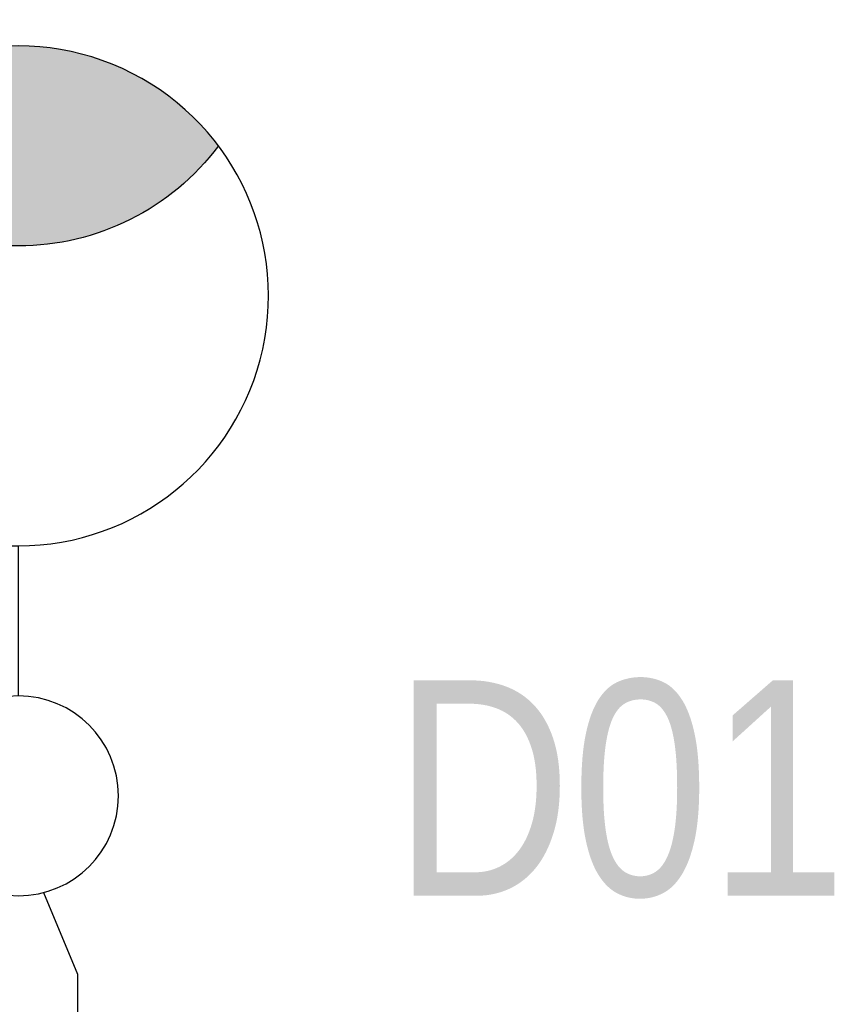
# Model space of a CAD drawing. Header units: metres. Extents: x 0 to 6498863, y 0 to 5963305.
# Tile 71 of 84: x 6498435.06 to 6498442.55, y 5963191.19 to 5963200.33. Entities that reach past the tile are written whole.
import ezdxf

# ---------------------------------------------------------------- set-up
doc = ezdxf.new("R2010")
doc.units = ezdxf.units.M
doc.header["$MEASUREMENT"] = 0
doc.linetypes.add('DIVIDE', pattern=[1.25, 0.5, -0.25, 0, -0.25, 0, -0.25])
doc.layers.get('0').update_dxf_attribs({"color": 8, "linetype": 'CONTINUOUS', "lineweight": 13})
doc.layers.add('E_proj_ośw_latarnia 8650_obw. 200', color=1, linetype='CONTINUOUS', lineweight=30)
doc.layers.add('E_proj_urządzenia_obw. 200', color=1, linetype='CONTINUOUS', lineweight=25)
doc.styles.add('Narrow', font='ARIALN.TTF', dxfattribs={"height": 2})

# ---------------------------------------------------------------- blocks, each defined once
blk = doc.blocks.new('oprawa drogi')
at = {"linetype": 'Continuous'}
blk.add_hatch(color=256, dxfattribs=at).paths.add_polyline_path([(1.8564, 6.0344, -0.499961), (-1.8569, 6.0346, -0.500018)])
for points in [[(0, 0.9283, -1), (0, -0.9283, -1), (0, 0.9283), (0, 2.3208, -1.618034), (1.8566, 6.034, -0.618034), (0, 2.3208)], [(-1.8567, 6.0339, 0.499961), (1.8566, 6.034)]]:
    blk.add_lwpolyline(points, format="xyb", dxfattribs=at)

msp = doc.modelspace()

# ---------------------------------------------------------------- linework, layer by layer
at = {"layer": 'E_proj_urządzenia_obw. 200', "linetype": 'DIVIDE', "lineweight": 30, "ltscale": 3.5}
for points in [[(6498435.2776, 5963192.2244), (6498435.5935, 5963191.4662)], [(6498435.5935, 5963191.4662), (6498435.5935, 5963182.0909), (6498461.9833, 5963182.0909)]]:
    msp.add_lwpolyline(points, dxfattribs=at)

# ---------------------------------------------------------------- block references
at = {"layer": 'E_proj_ośw_latarnia 8650_obw. 200', "xscale": -1}
msp.add_blockref('oprawa drogi', (6498435.0434, 5963193.1226), dxfattribs=at)

# ---------------------------------------------------------------- texts
at = {"layer": 'E_proj_urządzenia_obw. 200', "insert": (6498442.3434, 5963193.1811), "char_height": 2, "attachment_point": 5, "style": 'Narrow'}
msp.add_mtext('D01 6A', dxfattribs=at)

doc.saveas('drawing.dxf')
